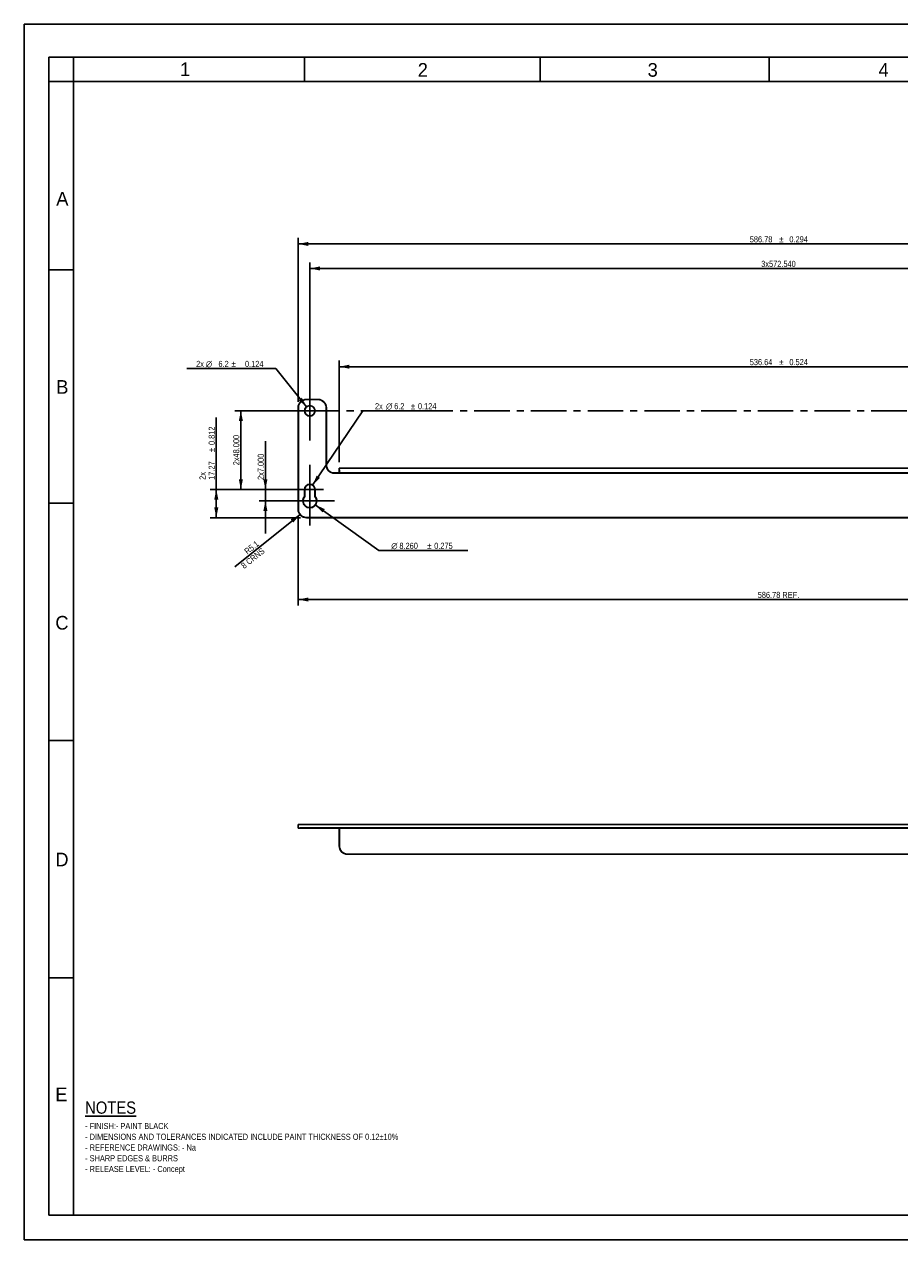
# Model space of a CAD drawing. Header units: millimetres. Extents: x 0 to 1050, y -291 to 742.
# Tile 1 of 3: x 0 to 535, y 0 to 742. Entities that reach past the tile are written whole.
import ezdxf
from ezdxf.enums import TextEntityAlignment as Align

# ---------------------------------------------------------------- set-up
doc = ezdxf.new("R2010")
doc.units = ezdxf.units.MM
doc.header["$LTSCALE"] = 57.75
doc.linetypes.add('CENTER', pattern=[0.6, 0.375, -0.075, 0.075, -0.075])
doc.layers.get('0').update_dxf_attribs({"linetype": 'CONTINUOUS'})
doc.layers.add('DEFAULT_1', color=7, linetype='CENTER')
doc.styles.get("Standard").update_dxf_attribs({"font": 'txt', "width": 0.9})
doc.styles.add('TEXTSTYLE_2', font='txt')
doc.styles.add('TEXTSTYLE_6', font='gdt', dxfattribs={"width": 0.9})
doc.dimstyles.new('DIMSTYLE_1', dxfattribs={"dimtxt": 3.75, "dimasz": 6.25, "dimexe": 1.5, "dimexo": 1.5, "dimtad": 1, "dimdec": 1, "dimzin": 0, "dimdsep": 46, "dimtxsty": 'Standard', "dimblk": '_FILLED', "dimblk1": '_FILLED', "dimblk2": '_FILLED', "dimcen": 0.09, "dimazin": 0, "dimtol": 1, "dimtp": 0.124, "dimtm": 0.124, "dimtfac": 1, "dimtdec": 3, "dimtofl": 0, "dimtmove": 0, "dimatfit": 1, "dimldrblk": '_FILLED', "dimfxl": 0, "dimtolj": 1, "dimtzin": 0, "dimarcsym": 0})
doc.dimstyles.new('DIMSTYLE_2', dxfattribs={"dimtxt": 3.75, "dimasz": 6.25, "dimexe": 1.5, "dimexo": 1.5, "dimgap": 0.375, "dimtad": 1, "dimzin": 0, "dimdsep": 46, "dimtxsty": 'Standard', "dimblk": '_FILLED', "dimblk1": '_FILLED', "dimblk2": '_FILLED', "dimcen": 0.09, "dimazin": 0, "dimtp": 0.2, "dimtm": 0.2, "dimtfac": 1, "dimtofl": 0, "dimtmove": 0, "dimatfit": 3, "dimldrblk": '_FILLED', "dimfxl": 0, "dimtolj": 1, "dimtzin": 0, "dimarcsym": 0})
doc.dimstyles.new('DIMSTYLE_3', dxfattribs={"dimtxt": 3.75, "dimasz": 6.25, "dimexe": 1.5, "dimexo": 1.5, "dimgap": 0.375, "dimtad": 1, "dimdec": 1, "dimzin": 0, "dimdsep": 46, "dimtxsty": 'Standard', "dimblk": '_FILLED', "dimblk1": '_FILLED', "dimblk2": '_FILLED', "dimcen": 0.09, "dimazin": 0, "dimtp": 0.2, "dimtm": 0.2, "dimtfac": 1, "dimtdec": 1, "dimtofl": 0, "dimtmove": 0, "dimatfit": 3, "dimldrblk": '_FILLED', "dimfxl": 0, "dimtolj": 1, "dimtzin": 0, "dimarcsym": 0})
doc.dimstyles.new('DIMSTYLE_4', dxfattribs={"dimtxt": 3.75, "dimasz": 6.25, "dimexe": 1.5, "dimexo": 1.5, "dimgap": 0.375, "dimtad": 1, "dimzin": 0, "dimdsep": 46, "dimtxsty": 'Standard', "dimblk": '_FILLED', "dimblk1": '_FILLED', "dimblk2": '_FILLED', "dimcen": 0.09, "dimazin": 0, "dimtol": 1, "dimtp": 0.524, "dimtm": 0.524, "dimtfac": 1, "dimtdec": 3, "dimtofl": 0, "dimtmove": 0, "dimatfit": 3, "dimldrblk": '_FILLED', "dimfxl": 0, "dimtolj": 1, "dimtzin": 0, "dimarcsym": 0})
doc.dimstyles.new('DIMSTYLE_6', dxfattribs={"dimtxt": 3.75, "dimasz": 6.25, "dimexe": 1.5, "dimexo": 1.5, "dimtad": 1, "dimdec": 3, "dimzin": 0, "dimdsep": 46, "dimtxsty": 'Standard', "dimblk": '_FILLED', "dimblk1": '_FILLED', "dimblk2": '_FILLED', "dimcen": 0.09, "dimazin": 0, "dimtol": 1, "dimtp": 0.275, "dimtm": 0.275, "dimtfac": 1, "dimtdec": 3, "dimtofl": 0, "dimtmove": 0, "dimatfit": 1, "dimldrblk": '_FILLED', "dimfxl": 0, "dimtolj": 1, "dimtzin": 0, "dimarcsym": 0})
doc.dimstyles.new('DIMSTYLE_7', dxfattribs={"dimtxt": 3.75, "dimasz": 6.25, "dimexe": 1.5, "dimexo": 1.5, "dimgap": 0.375, "dimtad": 1, "dimzin": 0, "dimdsep": 46, "dimtxsty": 'Standard', "dimblk": '_FILLED', "dimblk1": '_FILLED', "dimblk2": '_FILLED', "dimcen": 0.09, "dimazin": 0, "dimtol": 1, "dimtp": 0.812, "dimtm": 0.812, "dimtfac": 1, "dimtdec": 3, "dimtofl": 0, "dimtmove": 0, "dimatfit": 3, "dimldrblk": '_FILLED', "dimfxl": 0, "dimtolj": 1, "dimtzin": 0, "dimarcsym": 0})
doc.dimstyles.new('DIMSTYLE_8', dxfattribs={"dimtxt": 3.75, "dimasz": 6.25, "dimexe": 1.5, "dimexo": 1.5, "dimgap": 0.375, "dimtad": 1, "dimzin": 0, "dimdsep": 46, "dimtxsty": 'Standard', "dimblk": '_FILLED', "dimblk1": '_FILLED', "dimblk2": '_FILLED', "dimcen": 0.09, "dimazin": 0, "dimtol": 1, "dimtp": 0.294, "dimtm": 0.294, "dimtfac": 1, "dimtdec": 3, "dimtofl": 0, "dimtmove": 0, "dimatfit": 3, "dimldrblk": '_FILLED', "dimfxl": 0, "dimtolj": 1, "dimtzin": 0, "dimarcsym": 0})
doc.dimstyles.new('DIMSTYLE_9', dxfattribs={"dimtxt": 3.75, "dimasz": 6.25, "dimexe": 1.5, "dimexo": 1.5, "dimgap": 0.375, "dimtad": 1, "dimdec": 3, "dimzin": 0, "dimdsep": 46, "dimtxsty": 'Standard', "dimblk": '_FILLED', "dimblk1": '_FILLED', "dimblk2": '_FILLED', "dimcen": 0.09, "dimazin": 0, "dimtp": 0.01, "dimtm": 0.01, "dimtfac": 1, "dimtdec": 3, "dimtofl": 0, "dimtmove": 0, "dimatfit": 3, "dimldrblk": '_FILLED', "dimfxl": 0, "dimtolj": 1, "dimtzin": 0, "dimarcsym": 0})

# ---------------------------------------------------------------- blocks, each defined once
blk = doc.blocks.new('_FILLED')
at = {"color": 0, "linetype": 'ByBlock'}
blk.add_solid([(0, 0), (-1, 0.2), (-1, -0.2)], dxfattribs=at)
blk = doc.blocks.new('*D1')
at = {"color": 2, "linetype": 'Continuous'}
for p, q in [((176.11, 460.92), (206.69, 506.39)), ((206.69, 506.39), (210.44, 506.39)), ((210.44, 506.39), (261.07, 506.39))]:
    blk.add_line(p, q, dxfattribs=at)
at = {"color": 2, "linetype": 'Continuous', "xscale": 6.25, "yscale": 6.25, "zscale": 6.25, "rotation": 236.080649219}
blk.add_blockref('_FILLED', (176.11, 460.92), dxfattribs=at)
at = {"color": 2, "linetype": 'Continuous', "width": 0.9}
for s, p in [('2x', (214.19, 507.33)), ('6.2', (225.94, 507.33)), ('0.124', (240.44, 507.33))]:
    blk.add_text(s, height=3.75, dxfattribs=at).set_placement(p)
at = {"color": 2, "linetype": 'Continuous', "style": 'TEXTSTYLE_6'}
for s, p in [('n', (220.94, 507.33)), ('`', (236.07, 507.33))]:
    blk.add_text(s, height=3.75, dxfattribs=at).set_placement(p)
blk = doc.blocks.new('*D2')
at = {"color": 2, "linetype": 'Continuous'}
for p, q in [((167.27, 442.46), (167.27, 387.34)), ((754.05, 442.46), (754.05, 387.34)), ((167.27, 391.09), (460.66, 391.09)), ((754.05, 391.09), (460.66, 391.09))]:
    blk.add_line(p, q, dxfattribs=at)
at = {"color": 2, "linetype": 'Continuous', "xscale": 6.25, "yscale": 6.25, "zscale": 6.25, "rotation": 180}
blk.add_blockref('_FILLED', (167.27, 391.09), dxfattribs=at)
at = {"color": 2, "linetype": 'Continuous', "xscale": 6.25, "yscale": 6.25, "zscale": 6.25}
blk.add_blockref('_FILLED', (754.05, 391.09), dxfattribs=at)
at = {"color": 2, "linetype": 'Continuous', "insert": (460.66, 395.78), "char_height": 3.75, "width": 37.125, "attachment_point": 2, "line_spacing_factor": 0.9}
blk.add_mtext('586.78 REF.', dxfattribs=at)
blk = doc.blocks.new('*D3')
at = {"color": 2, "linetype": 'Continuous'}
blk.add_line((168.4, 443.01), (128.5, 411), dxfattribs=at)
at = {"color": 2, "linetype": 'Continuous', "xscale": 6.25, "yscale": 6.25, "zscale": 6.25, "rotation": 38.7389515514}
blk.add_blockref('_FILLED', (168.4, 443.01), dxfattribs=at)
at = {"color": 2, "linetype": 'Continuous', "insert": (141.36, 427.33), "char_height": 3.75, "width": 20.25, "attachment_point": 3, "rotation": 38.73895, "line_spacing_factor": 0.9}
blk.add_mtext('R5.1\\P8 CRNS', dxfattribs=at)
blk = doc.blocks.new('*D5')
at = {"color": 2, "linetype": 'Continuous'}
for p, q in [((192.34, 475.08), (192.34, 537.08)), ((728.98, 475.08), (728.98, 537.08)), ((192.34, 533.33), (460.66, 533.33)), ((728.98, 533.33), (460.66, 533.33))]:
    blk.add_line(p, q, dxfattribs=at)
at = {"color": 2, "linetype": 'Continuous', "xscale": 6.25, "yscale": 6.25, "zscale": 6.25, "rotation": 180}
blk.add_blockref('_FILLED', (192.34, 533.33), dxfattribs=at)
at = {"color": 2, "linetype": 'Continuous', "xscale": 6.25, "yscale": 6.25, "zscale": 6.25}
blk.add_blockref('_FILLED', (728.98, 533.33), dxfattribs=at)
at = {"color": 2, "linetype": 'Continuous', "width": 0.9}
for s, p in [('536.64', (450.03, 534.27)), ('0.524', (472.97, 534.27))]:
    blk.add_text(s, height=3.75, dxfattribs=at).set_placement(p, align=Align.CENTER)
at = {"color": 2, "linetype": 'Continuous', "style": 'TEXTSTYLE_6'}
blk.add_text('`', height=3.75, dxfattribs=at).set_placement((462.35, 534.27), align=Align.CENTER)
blk = doc.blocks.new('*D11')
at = {"color": 2, "linetype": 'Continuous'}
for p, q in [((177.75, 448.95), (216.61, 421.09)), ((216.61, 421.09), (220.36, 421.09)), ((220.36, 421.09), (270.98, 421.09))]:
    blk.add_line(p, q, dxfattribs=at)
at = {"color": 2, "linetype": 'Continuous', "xscale": 6.25, "yscale": 6.25, "zscale": 6.25, "rotation": 144.3592513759}
blk.add_blockref('_FILLED', (177.75, 448.95), dxfattribs=at)
at = {"color": 2, "linetype": 'Continuous', "style": 'TEXTSTYLE_6'}
for s, p in [('n', (224.11, 422.03)), ('`', (245.98, 422.03))]:
    blk.add_text(s, height=3.75, dxfattribs=at).set_placement(p)
at = {"color": 2, "linetype": 'Continuous', "width": 0.9}
for s, p in [('8.260', (229.11, 422.03)), ('0.275', (250.36, 422.03))]:
    blk.add_text(s, height=3.75, dxfattribs=at).set_placement(p)
blk = doc.blocks.new('*D12')
at = {"color": 2, "linetype": 'Continuous'}
for p, q in [((149.84, 532.2), (99.21, 532.2)), ((153.59, 532.2), (149.84, 532.2)), ((172.46, 508.76), (153.59, 532.2))]:
    blk.add_line(p, q, dxfattribs=at)
at = {"color": 2, "linetype": 'Continuous', "xscale": 6.25, "yscale": 6.25, "zscale": 6.25, "rotation": 308.8393969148}
blk.add_blockref('_FILLED', (172.46, 508.76), dxfattribs=at)
at = {"color": 2, "linetype": 'Continuous', "width": 0.9}
for s, p in [('2x', (109.71, 533.14)), ('6.2', (124.84, 533.14)), ('0.124', (146.09, 533.14))]:
    blk.add_text(s, height=3.75, dxfattribs=at).set_placement(p, align=Align.RIGHT)
at = {"color": 2, "linetype": 'Continuous', "style": 'TEXTSTYLE_6'}
for s, p in [('n', (114.71, 533.14)), ('`', (129.21, 533.14))]:
    blk.add_text(s, height=3.75, dxfattribs=at).set_placement(p, align=Align.RIGHT)
blk = doc.blocks.new('*D13')
at = {"color": 2, "linetype": 'Continuous'}
for p, q in [((117.27, 449.72), (117.27, 502.36)), ((164.62, 458.36), (113.52, 458.36)), ((117.27, 458.36), (117.27, 449.72)), ((117.27, 441.09), (117.27, 449.72)), ((168.64, 441.09), (113.52, 441.09))]:
    blk.add_line(p, q, dxfattribs=at)
at = {"color": 2, "linetype": 'Continuous', "xscale": 6.25, "yscale": 6.25, "zscale": 6.25}
for p, rotation in [((117.27, 458.36), 90), ((117.27, 441.09), 270)]:
    blk.add_blockref('_FILLED', p, dxfattribs=dict(at, rotation=rotation))
at = {"color": 2, "linetype": 'Continuous', "width": 0.9}
for s, p in [('0.812', (116.33, 485.48)), ('17.27', (116.33, 464.23)), ('2x', (110.71, 464.23))]:
    blk.add_text(s, height=3.75, rotation=90, dxfattribs=at).set_placement(p)
at = {"color": 2, "linetype": 'Continuous', "style": 'TEXTSTYLE_6'}
blk.add_text('`', height=3.75, rotation=90, dxfattribs=at).set_placement((116.33, 481.11))
blk = doc.blocks.new('*D14')
at = {"color": 2, "linetype": 'Continuous'}
for p, q in [((167.27, 511.96), (167.27, 612.08)), ((754.05, 569.28), (754.05, 612.08)), ((167.27, 608.33), (460.66, 608.33)), ((754.05, 608.33), (460.66, 608.33)), ((754.05, 511.96), (754.05, 546.61))]:
    blk.add_line(p, q, dxfattribs=at)
at = {"color": 2, "linetype": 'Continuous', "xscale": 6.25, "yscale": 6.25, "zscale": 6.25, "rotation": 180}
blk.add_blockref('_FILLED', (167.27, 608.33), dxfattribs=at)
at = {"color": 2, "linetype": 'Continuous', "xscale": 6.25, "yscale": 6.25, "zscale": 6.25}
blk.add_blockref('_FILLED', (754.05, 608.33), dxfattribs=at)
at = {"color": 2, "linetype": 'Continuous', "width": 0.9}
for s, p in [('586.78', (450.03, 609.27)), ('0.294', (472.97, 609.27))]:
    blk.add_text(s, height=3.75, dxfattribs=at).set_placement(p, align=Align.CENTER)
at = {"color": 2, "linetype": 'Continuous', "style": 'TEXTSTYLE_6'}
blk.add_text('`', height=3.75, dxfattribs=at).set_placement((462.35, 609.27), align=Align.CENTER)
blk = doc.blocks.new('*D16')
at = {"color": 2, "linetype": 'Continuous'}
for p, q in [((174.39, 522.17), (174.39, 597.08)), ((746.93, 543.08), (746.93, 597.08)), ((174.39, 593.33), (460.66, 593.33)), ((746.93, 593.33), (460.66, 593.33)), ((746.93, 529.7), (746.93, 533.95))]:
    blk.add_line(p, q, dxfattribs=at)
at = {"color": 2, "linetype": 'Continuous', "xscale": 6.25, "yscale": 6.25, "zscale": 6.25, "rotation": 180}
blk.add_blockref('_FILLED', (174.39, 593.33), dxfattribs=at)
at = {"color": 2, "linetype": 'Continuous', "xscale": 6.25, "yscale": 6.25, "zscale": 6.25}
blk.add_blockref('_FILLED', (746.93, 593.33), dxfattribs=at)
at = {"color": 2, "linetype": 'Continuous', "insert": (460.66, 598.02), "char_height": 3.75, "width": 30.375, "attachment_point": 2, "line_spacing_factor": 0.9}
blk.add_mtext('3x572.540', dxfattribs=at)
blk = doc.blocks.new('*D17')
at = {"color": 2, "linetype": 'Continuous'}
for p, q in [((170.64, 506.36), (128.52, 506.36)), ((132.27, 506.36), (132.27, 482.36)), ((132.27, 458.36), (132.27, 482.36)), ((170.64, 458.36), (128.52, 458.36))]:
    blk.add_line(p, q, dxfattribs=at)
at = {"color": 2, "linetype": 'Continuous', "xscale": 6.25, "yscale": 6.25, "zscale": 6.25}
for p, rotation in [((132.27, 506.36), 90), ((132.27, 458.36), 270)]:
    blk.add_blockref('_FILLED', p, dxfattribs=dict(at, rotation=rotation))
at = {"color": 2, "linetype": 'Continuous', "insert": (127.58, 482.36), "char_height": 3.75, "width": 27, "attachment_point": 2, "rotation": 90, "line_spacing_factor": 0.9}
blk.add_mtext('2x48.000', dxfattribs=at)
blk = doc.blocks.new('*D18')
at = {"color": 2, "linetype": 'Continuous'}
for p, q in [((147.27, 458.36), (147.27, 487.75)), ((147.27, 487.75), (147.27, 454.86)), ((170.64, 458.36), (143.52, 458.36)), ((147.27, 431.36), (147.27, 454.86)), ((170.64, 451.36), (143.52, 451.36)), ((147.27, 451.36), (147.27, 431.36))]:
    blk.add_line(p, q, dxfattribs=at)
at = {"color": 2, "linetype": 'Continuous', "xscale": 6.25, "yscale": 6.25, "zscale": 6.25}
for p, rotation in [((147.27, 458.36), 270), ((147.27, 451.36), 90)]:
    blk.add_blockref('_FILLED', p, dxfattribs=dict(at, rotation=rotation))
at = {"color": 2, "linetype": 'Continuous', "insert": (142.58, 464.12), "char_height": 3.75, "width": 23.625, "attachment_point": 1, "rotation": 90, "line_spacing_factor": 0.9}
blk.add_mtext('2x7.000', dxfattribs=at)

msp = doc.modelspace()

# ---------------------------------------------------------------- linework, layer by layer
at = {"color": 7, "linetype": 'Continuous'}
for p, q in [((0, 0), (0, 742.5)), ((0, 742.5), (1050, 742.5)), ((15, 15), (15, 722.5)), ((15, 722.5), (1032.5, 722.5)), ((30, 15), (30, 722.5)), ((171.0943, 708.2527), (171.0943, 722.1583)), ((315, 707.5), (315, 722.5)), ((455, 707.5), (455, 722.5)), ((15, 707.5), (1032.5, 707.5)), ((30, 592.5), (15, 592.5)), ((179.3897, 513.2098), (172.3897, 513.2098)), ((167.3897, 508.2098), (167.3897, 446.2098)), ((184.3897, 473.2798), (184.3897, 508.2098)), ((192.4597, 468.2798), (189.3897, 468.2798)), ((192.4597, 470.3516), (192.4597, 468.2798)), ((171.1897, 454.1566), (171.1897, 458.3598)), ((177.5897, 458.3598), (177.5897, 454.1566)), ((30, 450), (15, 450)), ((172.3897, 441.2098), (748.9297, 441.2098)), ((30, 305), (15, 305)), ((168.3446, 253.5732), (752.9748, 253.5732)), ((30, 160), (15, 160)), ((1032.5, 15), (15, 15)), ((0, 0), (1050, 0))]:
    msp.add_line(p, q, dxfattribs=at)
at = {"color": 6, "linetype": 'Continuous'}
for p, q in [((179.3897, 513.3298), (172.3897, 513.3298)), ((167.2697, 508.2098), (167.2697, 446.2098)), ((184.5097, 473.2798), (184.5097, 508.2098)), ((189.3897, 468.3998), (731.9297, 468.3998)), ((192.3397, 471.3298), (192.3397, 468.3998)), ((192.3397, 471.3298), (728.9797, 471.3298)), ((171.3097, 454.1112), (171.3097, 458.3598)), ((177.4697, 458.3598), (177.4697, 454.1112)), ((172.3897, 441.0898), (748.9297, 441.0898)), ((167.2697, 253.6932), (167.2697, 251.4532)), ((167.2697, 253.6932), (754.0497, 253.6932)), ((167.2697, 251.4532), (754.0497, 251.4532)), ((192.3397, 240.5732), (192.3397, 251.3948)), ((723.8597, 235.4532), (197.4597, 235.4532))]:
    msp.add_line(p, q, dxfattribs=at)
at = {"color": 9, "linetype": 'Continuous'}
msp.add_line((192.4597, 468.2798), (728.8597, 468.2798), dxfattribs=at)
at = {"color": 3, "linetype": 'Continuous'}
for p, q in [((168.3446, 251.5732), (752.9748, 251.5732)), ((192.4597, 240.5732), (192.4597, 251.1596)), ((723.8597, 235.5732), (197.4597, 235.5732))]:
    msp.add_line(p, q, dxfattribs=at)
at = {"color": 7, "linetype": 'Continuous'}
msp.add_circle((174.3897, 506.3598), 3.2, dxfattribs=at)
at = {"color": 6, "linetype": 'Continuous'}
msp.add_circle((174.3897, 506.3598), 3.08, dxfattribs=at)
for centre, radius, start, end in [((172.3897, 508.2098), 5.12, 90, 180), ((179.3897, 508.2098), 5.12, 0, 90), ((189.3897, 473.2798), 4.88, 180, 270), ((174.3897, 458.3598), 3.08, 0, 180), ((174.3897, 451.3598), 4.13, 138.224652, 41.775348), ((172.3897, 446.2098), 5.12, 180, 270), ((197.4597, 240.5732), 5.12, 180, 270)]:
    msp.add_arc(centre, radius, start, end, dxfattribs=at)
at = {"color": 7, "linetype": 'Continuous'}
for centre, radius, start, end in [((172.3897, 508.2098), 5, 90, 180), ((179.3897, 508.2098), 5, 0, 90), ((189.3897, 473.2798), 5, 180, 270), ((174.3897, 458.3598), 3.2, 0, 180), ((174.3897, 451.3598), 4.25, 138.845798, 41.154202), ((172.3897, 446.2098), 5, 180, 270)]:
    msp.add_arc(centre, radius, start, end, dxfattribs=at)
at = {"color": 3, "linetype": 'Continuous'}
msp.add_arc((197.4597, 240.5732), 5, 180, 270, dxfattribs=at)
at = {"layer": 'DEFAULT_1', "color": 7, "linetype": 'CENTER'}
for p, q in [((174.3897, 506.3598), (174.3897, 524.5598)), ((174.3897, 506.3598), (156.1897, 506.3598)), ((174.3897, 506.3598), (174.3897, 488.1598)), ((174.3897, 506.3598), (191.8377, 506.3598)), ((746.9297, 506.3598), (191.8377, 506.3598)), ((174.3897, 466.3599), (174.3897, 473.3599)), ((174.3897, 458.3598), (174.3897, 466.3599)), ((174.3897, 458.3598), (159.3896, 458.3598)), ((174.3897, 458.3598), (174.3897, 443.3597)), ((174.3897, 458.3598), (182.6806, 458.3598)), ((174.3897, 451.3598), (159.3896, 451.3598)), ((174.3897, 451.3598), (189.3898, 451.3598)), ((174.3897, 443.3597), (174.3897, 436.3597))]:
    msp.add_line(p, q, dxfattribs=at)

# ---------------------------------------------------------------- texts
at = {"color": 2, "linetype": 'Continuous', "char_height": 8.3434, "width": 8.343363, "attachment_point": 1, "line_spacing_factor": 0.9, "style": 'TEXTSTYLE_2'}
for s, insert in [('1', (95.11, 719.201)), ('2', (240.3166, 718.8121)), ('3', (380.7246, 718.8121)), ('4', (521.7741, 718.8121)), ('A', (19.5174, 640.1252)), ('B', (19.5174, 525.1435)), ('C', (18.9505, 381.0639)), ('D', (18.9505, 236.4225)), ('E', (18.9399, 92.9213))]:
    msp.add_mtext(s, dxfattribs=dict(at, insert=insert))
at = {"color": 2, "linetype": 'Continuous', "insert": (37.143, 84.4459), "char_height": 7.5, "width": 247.375, "attachment_point": 1, "line_spacing_factor": 1.05}
msp.add_mtext('\\LNOTES\\P\\H3.75;\\l- FINISH:- PAINT BLACK\\P- DIMENSIONS AND TOLERANCES INDICATED INCLUDE PAINT THICKNESS OF 0.12\\fgdt;{\\fgdt;`}\\ftxt;10%\\P- REFERENCE DRAWINGS: - Na\\P- SHARP EDGES & BURRS\\P- RELEASE LEVEL: - Concept', dxfattribs=at)

# ---------------------------------------------------------------- dimensions: what is measured, and where the dimension line sits
at = {"color": 2, "linetype": 'Continuous'}
dim = msp.add_linear_dim(base=(167.2697, 608.3298), p1=(754.0497, 510.4598), p2=(167.2697, 510.4598), angle=180, dimstyle='DIMSTYLE_8', dxfattribs=at)
dim.commit()
dim.dimension.update_dxf_attribs({"geometry": '*D14', "text_midpoint": (460.6597, 608.3298), "dimtype": 160})
for base, p1, p2, text, dimstyle, picture, middle in [((746.9297, 593.3298), (174.3897, 520.67), (746.9297, 528.2035), '3x<>', 'DIMSTYLE_9', '*D16', (460.6597, 593.3298)), ((754.0497, 391.0898), (167.2697, 443.9598), (754.0497, 443.9598), '<> REF.', 'DIMSTYLE_2', '*D2', (460.6597, 391.0898))]:
    dim = msp.add_linear_dim(base=base, p1=p1, p2=p2, text=text, dimstyle=dimstyle, dxfattribs=at)
    dim.commit()
    dim.dimension.update_dxf_attribs({"geometry": picture, "text_midpoint": middle, "dimtype": 160})
for p1, p2, text, dimstyle, picture, middle in [((172.4581, 508.7588), (176.3213, 503.9607), '2x%%c<>', 'DIMSTYLE_1', '*D12', (124.5235, 535.0105)), ((176.1084, 460.9156), (172.671, 455.8039), '2x%%c<>', 'DIMSTYLE_1', '*D1', (235.7533, 509.2064)), ((177.7461, 448.9532), (171.0333, 453.7663), '%%c<>', 'DIMSTYLE_6', '*D11', (245.6694, 423.9023))]:
    dim = msp.add_diameter_dim_2p(p1=p1, p2=p2, text=text, dimstyle=dimstyle, override={"dimtih": 1, "dimtoh": 1, "dimpost": '<>'}, dxfattribs=at)
    dim.commit()
    dim.dimension.update_dxf_attribs({"geometry": picture, "text_midpoint": middle, "dimtype": 163})
dim = msp.add_linear_dim(base=(728.9797, 533.3298), p1=(192.3397, 473.5798), p2=(728.9797, 473.5798), dimstyle='DIMSTYLE_4', dxfattribs=at)
dim.commit()
dim.dimension.update_dxf_attribs({"geometry": '*D5', "text_midpoint": (460.6597, 533.3298), "dimtype": 160})
for base, p1, p2, angle, text, dimstyle, picture, middle in [((132.2697, 458.3598), (172.1397, 506.3598), (172.1397, 458.3598), 270, '2x<>', 'DIMSTYLE_9', '*D17', (132.2697, 482.3598)), ((117.2697, 458.3598), (170.1397, 441.0898), (166.1245, 458.3598), 90, '2x\\P<>', 'DIMSTYLE_7', '*D13', (117.2697, 483.2974)), ((147.2697, 451.3598), (172.1397, 458.3598), (172.1397, 451.3598), 270, '2x<>', 'DIMSTYLE_9', '*D18', (147.2697, 475.9368))]:
    dim = msp.add_linear_dim(base=base, p1=p1, p2=p2, angle=angle, text=text, dimstyle=dimstyle, dxfattribs=at)
    dim.commit()
    dim.dimension.update_dxf_attribs({"geometry": picture, "text_midpoint": middle, "dimtype": 160})
dim = msp.add_radius_dim(center=(172.3897, 446.2098), mpoint=(168.3961, 443.0058), text='R<>\\P8 CRNS', dimstyle='DIMSTYLE_3', override={"dimpost": '<>'}, dxfattribs=at)
dim.commit()
dim.dimension.update_dxf_attribs({"geometry": '*D3', "text_midpoint": (137.6476, 418.3373), "dimtype": 164})

doc.saveas('drawing.dxf')
